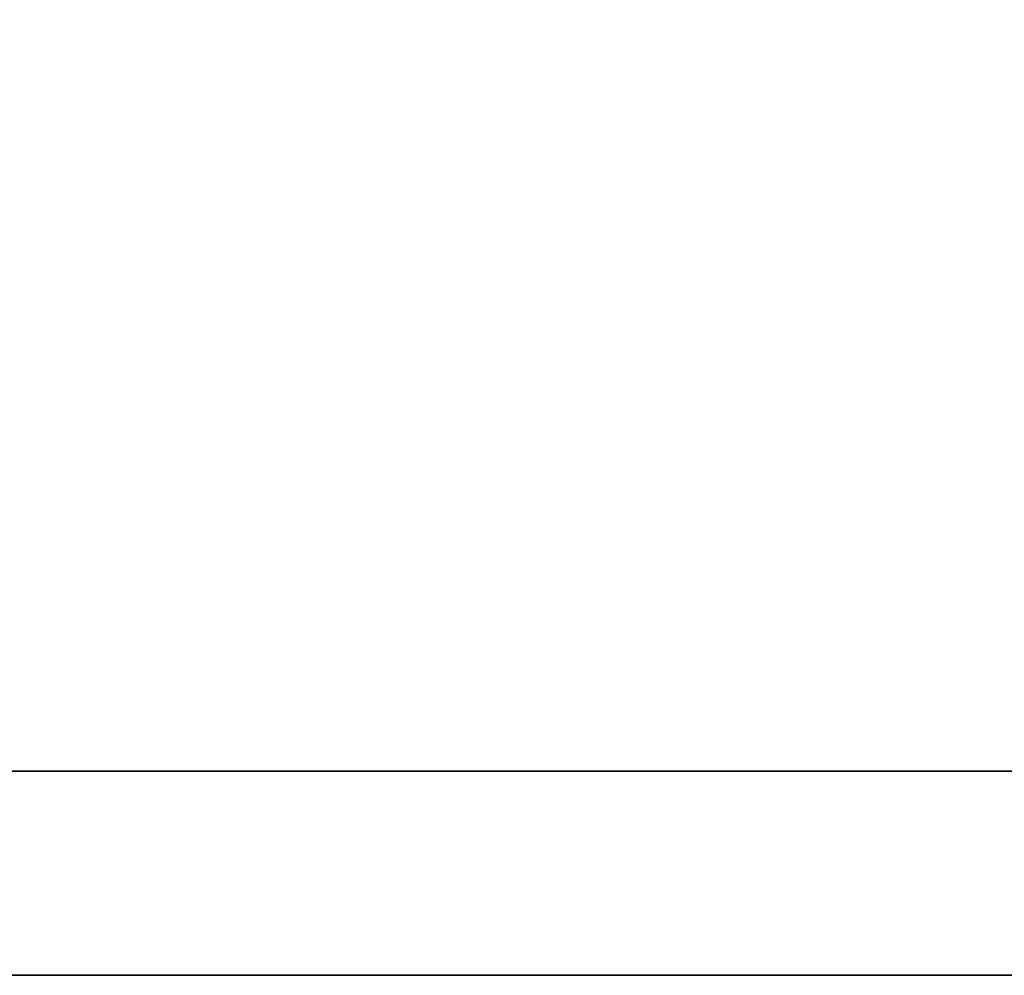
# Model space of a CAD drawing. Extents: x 2 to 648, y 171 to 495.
# Tile 13 of 55: x 424.2 to 425.94, y 319.79 to 321.48. Entities that reach past the tile are written whole.
import ezdxf

# ---------------------------------------------------------------- set-up
doc = ezdxf.new("R2010")
doc.units = 0
doc.header["$MEASUREMENT"] = 0
doc.layers.add('DIM', color=4, linetype='CONTINUOUS')
doc.layers.add('layer 1', color=7, linetype='CONTINUOUS')

# ---------------------------------------------------------------- blocks, each defined once
blk = doc.blocks.new('TBI MOTION logo(完整正式版)')
at = {"layer": 'layer 1', "color": 22, "lineweight": 35}
blk.add_open_spline([(75.90875, -9.47875), (75.90875, -9.47875), (75.90875, -12.28625), (75.90875, -12.28625), (75.90875, -12.28625), (75.90875, -12.28625), (75.90875, -12.47875), (75.90875, -12.47875), (75.90875, -12.47875), (75.90875, -12.47875), (75.71625, -12.47875), (75.71625, -12.47875), (75.71625, -12.47875), (75.71625, -12.47875), (-88.32875, -12.47875), (-88.32875, -12.47875), (-88.32875, -12.47875), (-88.32875, -12.47875), (-88.32875, -13.29375), (-88.32875, -13.29375), (-88.32875, -13.29375), (-88.32875, -13.29375), (82.89125, -13.29375), (82.89125, -13.29375), (82.89125, -13.29375), (82.89125, -13.29375), (75.90875, -9.47875), (75.90875, -9.47875)], degree=3, knots=[0, 0, 0, 0, 0.1428571, 0.1428571, 0.1428571, 0.1428571, 0.2857143, 0.2857143, 0.2857143, 0.2857143, 0.4285714, 0.4285714, 0.4285714, 0.4285714, 0.5714286, 0.5714286, 0.5714286, 0.5714286, 0.7142857, 0.7142857, 0.7142857, 0.7142857, 0.8571429, 0.8571429, 0.8571429, 0.8571429, 1, 1, 1, 1], dxfattribs=at)

msp = doc.modelspace()

# ---------------------------------------------------------------- block references
at = {"layer": 'DIM', "color": 7, "xscale": 0.4434186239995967, "yscale": 0.4434186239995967, "zscale": 0.4434186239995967}
msp.add_blockref('TBI MOTION logo(完整正式版)', (415.54746, 325.68177), dxfattribs=at)

doc.saveas('drawing.dxf')
